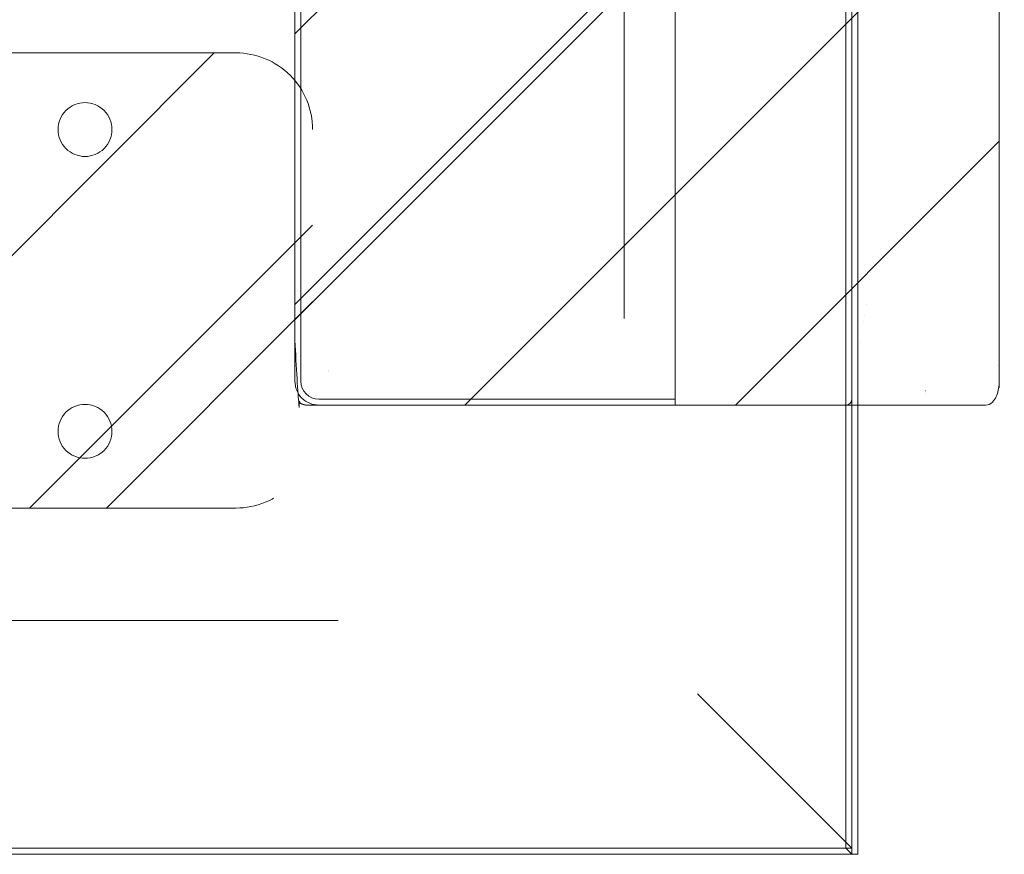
# Model space of a CAD drawing. Header units: inches. Extents: x -456 to -299, y -255 to -14.
# Tile 18 of 45: x -362.19 to -358.96, y -89.8 to -87.05. Entities that reach past the tile are written whole.
import ezdxf

# ---------------------------------------------------------------- set-up
doc = ezdxf.new("R2010")
doc.units = ezdxf.units.IN
doc.header["$LTSCALE"] = 32
doc.header["$MEASUREMENT"] = 0
doc.linetypes.add('Dash Style-1', pattern=[0.083328, 0.041656, -0.041672])
for name, color, linetype, lineweight in [('DashLine', 7, 'Dash Style-1', 13), ('DashLineFill', 7, 'Dash Style-1', 13), ('Drawing', 7, 'Continuous', 18), ('None', 7, 'Continuous', 18), ('SolidLine', 7, 'Continuous', 15)]:
    doc.layers.add(name, color=color, linetype=linetype, lineweight=lineweight)
pattern_1 = [(45, (0, 0), (-1.613, 1.9357), []), (45, (-1.0608, 1.0608), (-0.47235, 0.41676), [])]

# ---------------------------------------------------------------- blocks, each defined once
blk = doc.blocks.new('Group-36')
at = {"layer": 'SolidLine'}
for p, q in [((14.98, -69.232), (-14.98, -69.232)), ((15, -69.252), (14.98, -69.232)), ((-15, -69.252), (15, -69.252))]:
    blk.add_line(p, q, dxfattribs=at)
blk = doc.blocks.new('Group-37')
at = {"layer": 'None'}
blk.add_blockref('Group-36', (0, 0), dxfattribs=at)
blk = doc.blocks.new('Group-39')
at = {"layer": 'SolidLine', "flags": 128}
for points in [[(-15, 2.7559), (15, 2.7559), (15, -69.252), (-15, -69.252)], [(-14.98, 2.7559), (14.98, 2.7559), (14.98, -69.232), (-14.98, -69.232)]]:
    blk.add_lwpolyline(points, close=True, dxfattribs=at)
at = {"layer": 'None'}
blk.add_blockref('Group-37', (0, 0), dxfattribs=at)
blk = doc.blocks.new('TiMotion_Handset (2D)')
at = {"layer": 'DashLineFill', "linetype": 'Continuous', "lineweight": 13}
h = blk.add_hatch(dxfattribs=at)
h.set_pattern_fill('Steel', color=253, style=0, pattern_type=2)
h.set_pattern_definition(pattern_1)
h.paths.add_polyline_path([(-0.5651, 2.4409), (-0.5637, 2.4432), (-0.5622, 2.4453), (-0.5606, 2.4473), (-0.5588, 2.4491), (-0.557, 2.4509), (-0.555, 2.4525), (-0.5529, 2.454), (-0.5507, 2.4554), (-0.5484, 2.4566), (-0.546, 2.4577), (-0.5436, 2.4586), (-0.5412, 2.4593), (-0.5387, 2.4599), (-0.5362, 2.4603), (-0.5336, 2.4605), (-0.531, 2.4606), (0.4426, 2.4606), (0.4452, 2.4605), (0.4478, 2.4603), (0.4503, 2.4599), (0.4528, 2.4593), (0.4552, 2.4586), (0.4576, 2.4577), (0.46, 2.4566), (0.4623, 2.4554), (0.4645, 2.454), (0.4666, 2.4525), (0.4686, 2.4509), (0.4704, 2.4491), (0.4722, 2.4473), (0.4738, 2.4453), (0.4753, 2.4432), (0.4767, 2.4409), (0.4779, 2.4386), (0.479, 2.4363), (0.4799, 2.4339), (0.4806, 2.4315), (0.4812, 2.429), (0.4816, 2.4264), (0.4819, 2.4239), (0.482, 2.4213), (0.482, 1.7656), (0.4825, 1.764), (0.483, 1.7623), (0.4834, 1.7606), (0.4838, 1.7589), (0.484, 1.7572), (0.4842, 1.7555), (0.4843, 1.7537), (0.4844, 1.752), (0.4844, -1.752), (0.4843, -1.7546), (0.484, -1.7572), (0.4836, -1.7597), (0.483, -1.7622), (0.4823, -1.7646), (0.4814, -1.767), (0.4803, -1.7693), (0.4791, -1.7717), (0.4777, -1.7739), (0.4762, -1.776), (0.4746, -1.778), (0.4728, -1.7798), (0.471, -1.7816), (0.469, -1.7832), (0.4669, -1.7847), (0.4647, -1.7861), (0.4624, -1.7873), (0.46, -1.7884), (0.4576, -1.7893), (0.4552, -1.79), (0.4527, -1.7906), (0.4502, -1.791), (0.4476, -1.7913), (0.445, -1.7913), (-1.7905, -1.7913), (-1.7931, -1.7913), (-1.7957, -1.791), (-1.7982, -1.7906), (-1.8007, -1.79), (-1.8032, -1.7893), (-1.8055, -1.7884), (-1.8079, -1.7873), (-1.8102, -1.7861), (-1.8124, -1.7847), (-1.8145, -1.7832), (-1.8165, -1.7816), (-1.8184, -1.7798), (-1.8201, -1.778), (-1.8217, -1.776), (-1.8232, -1.7739), (-1.8246, -1.7717), (-1.8258, -1.7693), (-1.8269, -1.767), (-1.8278, -1.7646), (-1.8286, -1.7622), (-1.8291, -1.7597), (-1.8296, -1.7572), (-1.8298, -1.7546), (-1.8299, -1.752), (-1.8299, 1.752), (-1.8298, 1.7546), (-1.8296, 1.7572), (-1.8291, 1.7597), (-1.8286, 1.7622), (-1.8278, 1.7646), (-1.8269, 1.767), (-1.8258, 1.7693), (-1.8246, 1.7717), (-1.8232, 1.7739), (-1.8217, 1.776), (-1.8201, 1.778), (-1.8184, 1.7798), (-1.8165, 1.7816), (-1.8145, 1.7832), (-1.8124, 1.7847), (-1.8102, 1.7861), (-1.8079, 1.7873), (-1.8055, 1.7884), (-1.8032, 1.7893), (-1.8007, 1.79), (-1.7982, 1.7906), (-1.7957, 1.791), (-1.7931, 1.7913), (-1.7905, 1.7913), (-0.5703, 1.7913), (-0.5703, 2.4213), (-0.5703, 2.4239), (-0.57, 2.4264), (-0.5696, 2.429), (-0.569, 2.4315), (-0.5683, 2.4339), (-0.5674, 2.4363), (-0.5663, 2.4386)])
at = {"layer": 'DashLineFill'}
blk.add_open_spline([(-0.5651, 2.4409), (-0.5598, 2.4501), (-0.5415, 2.4606), (-0.0442, 2.4606), (0.4531, 2.4606), (0.4714, 2.4501), (0.482, 2.4318), (0.482, 2.0934), (0.482, 1.7656), (0.4844, 1.7591), (0.4844, 0), (0.4844, -1.7625), (0.4738, -1.7808), (0.4555, -1.7913), (-0.6728, -1.7913), (-1.8011, -1.7913), (-1.8193, -1.7808), (-1.8299, -1.7625), (-1.8299, 0), (-1.8299, 1.7625), (-1.8193, 1.7808), (-1.8011, 1.7913), (-1.1804, 1.7913), (-0.5703, 1.7913), (-0.5703, 2.1063), (-0.5703, 2.4318), (-0.5651, 2.4409)], degree=2, knots=[0, 0, 0, 0.001659, 0.003318, 0.079878, 0.081538, 0.083197, 0.084856, 0.136418, 0.136418, 0.137506, 0.404845, 0.406455, 0.408065, 0.409674, 0.580236, 0.581846, 0.583456, 0.585066, 0.852405, 0.854014, 0.855624, 0.857234, 0.950329, 0.950329, 0.99839, 1, 1, 1], dxfattribs=at)
at = {"layer": 'Drawing', "color": 7, "linetype": 'Continuous'}
for p, q in [((0, -1.7717), (0, 1.7717)), ((0.4844, -1.7189), (0.4844, 1.6339)), ((0.2409, -1.7441), (0.2408, -1.7441)), ((0.2417, -1.7441), (0.2416, -1.7441)), ((-0.0178, -1.7913), (-0.5808, -1.7913)), ((0.4397, -1.7913), (-0.0177, -1.7913))]:
    blk.add_line(p, q, dxfattribs=at)
at = {"layer": 'Drawing'}
for p, q in [((0.0475, -1.4606), (0.0475, -1.4606)), ((0.0391, -1.5157), (0.0391, -1.5157)), ((0.0421, -1.4961), (0.0421, -1.4961)), ((0.0285, -1.5851), (0.0285, -1.5852)), ((0.4801, -1.6607), (0.4801, -1.6611)), ((0.241, -1.752), (0.2409, -1.752)), ((0.2416, -1.752), (0.2415, -1.752))]:
    blk.add_line(p, q, dxfattribs=at)
at = {"layer": 'SolidLine', "color": 253, "linetype": 'Continuous'}
for p, q in [((-0.5808, 1.7913), (-0.5808, -1.7905)), ((-0.5808, -1.7906), (-0.5808, -1.7913))]:
    blk.add_line(p, q, dxfattribs=at)
at = {"layer": 'SolidLine', "color": 253}
for p, q in [((-1.8299, 1.7126), (-1.8299, -1.7126)), ((-1.8102, 1.7126), (-1.8102, -1.7126)), ((-1.7207, -1.6772), (-1.7208, -1.6772)), ((-1.7203, -1.6819), (-1.7203, -1.6819)), ((-0.5808, -1.7717), (-1.7511, -1.7717)), ((-0.5808, -1.7913), (-1.7511, -1.7913))]:
    blk.add_line(p, q, dxfattribs=at)
at = {"layer": 'SolidLine', "flags": 128}
blk.add_lwpolyline([(0.4397, -1.7913, 0.191848), (0.462, -1.7821, 0.14813), (0.4815, -1.742, 0.040526), (0.4842, -1.7189)], format="xyb", dxfattribs=at)
at = {"layer": 'SolidLine', "color": 253}
for centre, radius, start, end in [((-1.7512, -1.7127), 0.0787, 179.951, 270.049), ((-1.7511, -1.7126), 0.0591, 180, 270)]:
    blk.add_arc(centre, radius, start, end, dxfattribs=at)
at = {"layer": 'SolidLine'}
blk.add_arc((-0.0189, -1.7725), 0.0189, 273.077, 2.5505, dxfattribs=at)
blk = doc.blocks.new('Group-68')
at = {"layer": 'None'}
blk.add_blockref('Group-39', (0, 0), dxfattribs=at)
at = {"layer": 'SolidLine', "color": 7}
blk.add_blockref('TiMotion_Handset (2D)', (15, -65.9843), dxfattribs=at)
blk = doc.blocks.new('SL Floating Runoff Desk (2D)')
at = {"layer": 'None'}
blk.add_blockref('Group-68', (0, 0), dxfattribs=at)
at = {"layer": 'Drawing', "color": 0, "flags": 1}
for tag in ['Tag', 'Catalog', 'Option1', 'Option2', 'Option3', 'Option4', 'Option5', 'Option6', 'Option7', 'Option8', 'Option9', 'Option10', 'Option11', 'Option12', 'Custom', 'FinishGroup', 'Discount', 'Item2', 'Item3', 'Item6', 'Item8', 'Item9', 'Item10', 'Item12', 'Item13', 'Item16', 'Item18', 'Item19', 'Item20', 'Item21', 'Item22', 'Item23', 'Item24', 'Item25', 'Item1', 'Item4', 'Item5', 'Item7', 'Item11', 'Item14', 'Item15', 'Item17']:
    blk.add_attdef(tag, (-30, -74.8189), '', height=0.00709, dxfattribs=at)
blk = doc.blocks.new('Slate-LSVS-Leveler (2D)')
at = {"layer": 'DashLineFill', "linetype": 'Continuous', "lineweight": 13}
h = blk.add_hatch(dxfattribs=at)
h.set_pattern_fill('Steel', color=253, style=0, pattern_type=2)
h.set_pattern_definition(pattern_1)
edge = h.paths.add_edge_path()
edge.add_arc((-2.7402, -0.4961), 0.252, 180, 270)
edge.add_line((-2.7402, -0.748), (0.7717, -0.748))
edge.add_arc((0.7717, -0.4961), 0.252, 270, 360)
edge.add_line((1.0236, -0.4961), (1.0236, 0.4961))
edge.add_arc((0.7717, 0.4961), 0.252, 0, 90)
edge.add_line((0.7717, 0.748), (-2.7402, 0.748))
edge.add_arc((-2.7402, 0.4961), 0.252, 90, 180)
edge.add_line((-2.9921, 0.4961), (-2.9921, -0.4961))
at = {"layer": 'DashLineFill', "flags": 128}
blk.add_lwpolyline([(-2.9921, -0.4961, 0.414214), (-2.7402, -0.748), (0.7717, -0.748, 0.414214), (1.0236, -0.4961), (1.0236, 0.4961, 0.414214), (0.7717, 0.748), (-2.7402, 0.748, 0.414214), (-2.9921, 0.4961)], format="xyb", close=True, dxfattribs=at)
at = {"layer": 'SolidLine', "flags": 128}
for points in [[(-2.2441, 0.5846), (-2.2354, 0.5842), (-2.2268, 0.5829), (-2.2184, 0.5808), (-2.2102, 0.5779), (-2.2023, 0.5742), (-2.1949, 0.5697), (-2.1879, 0.5645), (-2.1815, 0.5587), (-2.1756, 0.5523), (-2.1704, 0.5453), (-2.166, 0.5378), (-2.1623, 0.53), (-2.1593, 0.5218), (-2.1572, 0.5133), (-2.1559, 0.5047), (-2.1555, 0.4961), (-2.1559, 0.4874), (-2.1572, 0.4788), (-2.1593, 0.4703), (-2.1623, 0.4622), (-2.166, 0.4543), (-2.1704, 0.4468), (-2.1756, 0.4399), (-2.1815, 0.4334), (-2.1879, 0.4276), (-2.1949, 0.4224), (-2.2023, 0.4179), (-2.2102, 0.4142), (-2.2184, 0.4113), (-2.2268, 0.4092), (-2.2354, 0.4079), (-2.2441, 0.4075), (-2.2528, 0.4079), (-2.2614, 0.4092), (-2.2698, 0.4113), (-2.278, 0.4142), (-2.2859, 0.4179), (-2.2933, 0.4224), (-2.3003, 0.4276), (-2.3067, 0.4334), (-2.3126, 0.4399), (-2.3177, 0.4468), (-2.3222, 0.4543), (-2.3259, 0.4622), (-2.3289, 0.4703), (-2.331, 0.4788), (-2.3323, 0.4874), (-2.3327, 0.4961), (-2.3323, 0.5047), (-2.331, 0.5133), (-2.3289, 0.5218), (-2.3259, 0.53), (-2.3222, 0.5378), (-2.3177, 0.5453), (-2.3126, 0.5523), (-2.3067, 0.5587), (-2.3003, 0.5645), (-2.2933, 0.5697), (-2.2859, 0.5742), (-2.278, 0.5779), (-2.2698, 0.5808), (-2.2614, 0.5829), (-2.2528, 0.5842)], [(-2.2441, -0.4075), (-2.2354, -0.4079), (-2.2268, -0.4092), (-2.2184, -0.4113), (-2.2102, -0.4142), (-2.2023, -0.4179), (-2.1949, -0.4224), (-2.1879, -0.4276), (-2.1815, -0.4334), (-2.1756, -0.4399), (-2.1704, -0.4468), (-2.166, -0.4543), (-2.1623, -0.4622), (-2.1593, -0.4703), (-2.1572, -0.4788), (-2.1559, -0.4874), (-2.1555, -0.4961), (-2.1559, -0.5047), (-2.1572, -0.5133), (-2.1593, -0.5218), (-2.1623, -0.53), (-2.166, -0.5378), (-2.1704, -0.5453), (-2.1756, -0.5523), (-2.1815, -0.5587), (-2.1879, -0.5645), (-2.1949, -0.5697), (-2.2023, -0.5742), (-2.2102, -0.5779), (-2.2184, -0.5808), (-2.2268, -0.5829), (-2.2354, -0.5842), (-2.2441, -0.5846), (-2.2528, -0.5842), (-2.2614, -0.5829), (-2.2698, -0.5808), (-2.278, -0.5779), (-2.2859, -0.5742), (-2.2933, -0.5697), (-2.3003, -0.5645), (-2.3067, -0.5587), (-2.3126, -0.5523), (-2.3177, -0.5453), (-2.3222, -0.5378), (-2.3259, -0.53), (-2.3289, -0.5218), (-2.331, -0.5133), (-2.3323, -0.5047), (-2.3327, -0.4961), (-2.3323, -0.4874), (-2.331, -0.4788), (-2.3289, -0.4703), (-2.3259, -0.4622), (-2.3222, -0.4543), (-2.3177, -0.4468), (-2.3126, -0.4399), (-2.3067, -0.4334), (-2.3003, -0.4276), (-2.2933, -0.4224), (-2.2859, -0.4179), (-2.278, -0.4142), (-2.2698, -0.4113), (-2.2614, -0.4092), (-2.2528, -0.4079)]]:
    blk.add_lwpolyline(points, close=True, dxfattribs=at)
blk = doc.blocks.new('Group-71')
at = {"layer": 'DashLine', "flags": 128}
for points in [[(15, -3.248), (15, 3.248), (14.252, 3.248), (14.252, -2.5), (15, -3.248)], [(-15, -3.248), (15, -3.248), (14.252, -2.5), (-14.252, -2.5), (-15, -3.248)]]:
    blk.add_lwpolyline(points, close=True, dxfattribs=at)
at = {"layer": 'SolidLine', "flags": 128}
blk.add_lwpolyline([(-15.0197, 3.2677), (15.0197, 3.2677), (15.0197, -3.2677), (-15.0197, -3.2677)], close=True, dxfattribs=at)
at = {"layer": 'None', "color": 7, "rotation": 180}
blk.add_blockref('Slate-LSVS-Leveler (2D)', (10.2362, -1.3819), dxfattribs=at)
blk = doc.blocks.new('Group-72')
at = {"layer": 'None'}
blk.add_blockref('Group-71', (0, 0), dxfattribs=at)
blk = doc.blocks.new('SL End Leg Box (2D)')
at = {"layer": 'None'}
blk.add_blockref('Group-72', (0, 0), dxfattribs=at)
at = {"layer": 'Drawing', "color": 0, "flags": 1}
for tag in ['Tag', 'Catalog', 'Option1', 'Option2', 'Option3', 'Option4', 'Option5', 'Option6', 'Option7', 'Option8', 'Option9', 'Option10', 'Option11', 'Option12', 'Custom', 'FinishGroup', 'Discount', 'Item2', 'Item3', 'Item6', 'Item8', 'Item9', 'Item10', 'Item12', 'Item13', 'Item16', 'Item18', 'Item19', 'Item20', 'Item21', 'Item22', 'Item23', 'Item24', 'Item25', 'Item1', 'Item4', 'Item5', 'Item7', 'Item11', 'Item14', 'Item15', 'Item17']:
    blk.add_attdef(tag, (-30.0197, -74.8187), '', height=0.00709, dxfattribs=at)

msp = doc.modelspace()

# ---------------------------------------------------------------- block references
at = {"layer": 'Drawing'}
msp.add_blockref('SL Floating Runoff Desk (2D)', (-374.4593, -20.5444), dxfattribs=at)

# ---------------------------------------------------------------- next in the draw order: block references
msp.add_blockref('SL End Leg Box (2D)', (-374.4593, -86.5285), dxfattribs=at)

doc.saveas('drawing.dxf')
